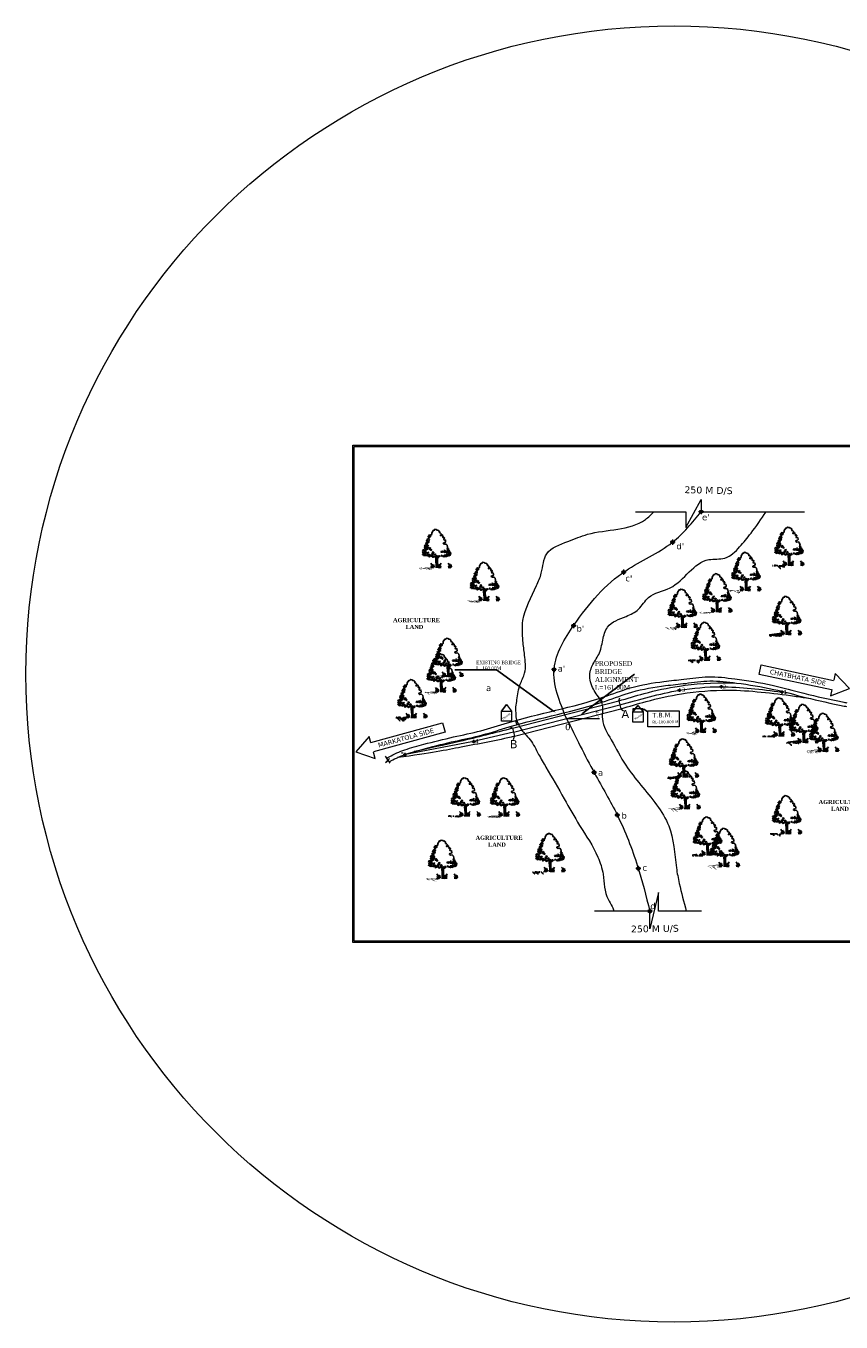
# Model space of a CAD drawing. Header units: metres. Extents: x -3839838688 to 844383267715, y -571436171822 to 78533580212.
# Tile 1 of 4: x -3831714478 to -3830520454, y -6734950725 to -6733051697. Entities that reach past the tile are written whole.
import ezdxf
from ezdxf import colors
from ezdxf.entities.mleader import LeaderData, LeaderLine
from ezdxf.math import Vec2, Vec3

# ---------------------------------------------------------------- set-up
doc = ezdxf.new("R2010")
doc.units = ezdxf.units.M
doc.header["$MEASUREMENT"] = 0
doc.header["$PDMODE"] = 98
doc.header["$PDSIZE"] = 1500
doc.layers.add('DIMENTION', color=7, linetype='Continuous', lineweight=9)
for name, color, linetype in [('SECTION', 7, 'Continuous'), ('TEX', 6, 'Continuous'), ('TEXT', 221, 'Continuous')]:
    doc.layers.add(name, color=color, linetype=linetype)
doc.styles.get("Standard").update_dxf_attribs({"font": 'verdana.ttf', "height": 4000})
doc.dimstyles.new('ISO-25', dxfattribs={"dimtxt": 1600, "dimasz": 4000, "dimexe": 4000, "dimexo": 4000, "dimgap": 0.02, "dimtad": 0, "dimdec": 0, "dimdsep": 46, "dimtxsty": 'Standard', "dimcen": 996, "dimclrd": 1, "dimclre": 1, "dimclrt": 1, "dimadec": 0, "dimazin": 0, "dimtfac": 1, "dimtdec": 0, "dimtix": 1, "dimtmove": 2, "dimatfit": 3, "dimfxl": 1200, "dimlwd": 0, "dimlwe": 0, "dimarcsym": 0})

# ---------------------------------------------------------------- blocks, each defined once
blk = doc.blocks.new('A$C16861002')
h = blk.add_hatch()
h.set_pattern_fill('AR-SAND,_O', color=86, scale=0.00875, angle=-7.1637)
h.set_pattern_definition([(30.3363, (-438.715158, 35.971238), (0.0015555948, 0.01679683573), [0, -0.0133, 0, -0.014875, 0, -0.01421875]), (0.3363, (-438.715158, 35.971238), (0.0184440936, 0.0225698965), [0, -0.007175, 0, -0.0119875, 0, -0.00459375]), (320.3363, (-438.725837, 35.97258), (0.02704221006, -0.0033489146), [0, -0.004375, 0, -0.01575, 0, -0.0205625]), (310.3363, (-438.725837, 35.97258), (0.0270559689, 0.0043395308), [0, -0.0021875, 0, -0.010325, 0, -0.0118125])])
edge = h.paths.add_edge_path()
edge.add_spline(control_points=[(0.438, 0.101), (0.437, 0.102), (0.413, 0.106), (0.357, 0.111), (0.269, 0.122), (0.166, 0.139), (0.083, 0.135), (0.01, 0.173), (-0.007, 0.148), (-0.011, 0.141)], knot_values=[0.028153, 0.028153, 0.028153, 0.028153, 0.042705, 0.440186, 0.998352, 1.57343, 2.182336, 2.529485, 2.667956, 2.667956, 2.667956, 2.667956], degree=3, periodic=0)
edge.add_line((-0.011, 0.141), (0.434, 0.085))
edge.add_arc((0.31, 0.123), 0.13, 342.7907, 350.3646)
at = {"color": 86}
for p, q in [((0.652, 0.166), (0.636, 0.073)), ((0.648, 0.39), (0.64, 0.262)), ((0.65, 0.269), (0.643, 0.158)), ((0.658, 0.459), (0.648, 0.39)), ((0.662, 0.385), (0.679, 0.472)), ((0.669, 0.346), (0.664, 0.266)), ((0.694, 0.469), (0.679, 0.352))]:
    blk.add_line(p, q, dxfattribs=at)
for points in [[(0.696, 1.459), (0.68, 1.456), (0.606, 1.371), (0.598, 1.314), (0.578, 1.299), (0.534, 1.292)], [(0.696, 1.459), (0.72, 1.451), (0.725, 1.454), (0.721, 1.463), (0.739, 1.483), (0.79, 1.465), (0.792, 1.457), (0.806, 1.459), (0.816, 1.433), (0.834, 1.437), (0.866, 1.421)], [(1.112, 0.761), (1.118, 0.763), (1.115, 0.845), (1.079, 0.891), (1.02, 0.892), (0.978, 0.921), (0.995, 0.948), (1.056, 0.958), (1.073, 0.985), (1.072, 1.049), (1.026, 1.049), (1.013, 1.086), (1.05, 1.128), (1.036, 1.13), (1.026, 1.155), (1.002, 1.152), (0.985, 1.154), (1.005, 1.175), (0.987, 1.206), (0.99, 1.235), (0.939, 1.224), (0.915, 1.221), (0.914, 1.245), (0.962, 1.262), (0.919, 1.326), (0.889, 1.342), (0.896, 1.393), (0.867, 1.415), (0.866, 1.421)], [(0.913, 0.457), (0.953, 0.438), (0.981, 0.448), (1.028, 0.436), (1.068, 0.458), (1.094, 0.448), (1.092, 0.476), (1.132, 0.457), (1.185, 0.479)], [(1.104, 0.701), (1.106, 0.673), (1.161, 0.645), (1.176, 0.595), (1.178, 0.568), (1.208, 0.55), (1.186, 0.479)], [(0.601, 0.07), (0.622, 0.184), (0.628, 0.304), (0.633, 0.413), (0.649, 0.466)], [(0.702, 0.459), (0.684, 0.352), (0.676, 0.254), (0.664, 0.123), (0.654, 0.063)]]:
    blk.add_lwpolyline(points, dxfattribs=at)
for points in [[(0.356, 0.926), (0.313, 0.959), (0.285, 0.94), (0.289, 0.907)], [(0.41, 1.045), (0.357, 1.036), (0.34, 1.005), (0.366, 1.001), (0.375, 0.973), (0.352, 0.959), (0.39, 0.96), (0.394, 0.987), (0.421, 1), (0.419, 1.017), (0.389, 1.02)], [(0.404, 1.101), (0.397, 1.085), (0.37, 1.105)], [(0.43, 1.175), (0.406, 1.15), (0.427, 1.115)], [(0.454, 1.095), (0.421, 1.066), (0.46, 1.039), (0.471, 1.06), (0.455, 1.067)], [(0.496, 1.221), (0.495, 1.183), (0.449, 1.189), (0.481, 1.207), (0.476, 1.229)], [(0.459, 1.27), (0.494, 1.271), (0.456, 1.243)], [(0.491, 1.15), (0.464, 1.137), (0.482, 1.113)], [(0.517, 1.318), (0.501, 1.298), (0.527, 1.3)], [(0.553, 1.269), (0.516, 1.246), (0.549, 1.231)], [(0.196, 0.638), (0.164, 0.626), (0.192, 0.606)], [(0.181, 0.728), (0.21, 0.648), (0.248, 0.681)], [(0.192, 0.782), (0.197, 0.753), (0.231, 0.782), (0.26, 0.773), (0.255, 0.801), (0.232, 0.793)], [(0.221, 0.602), (0.206, 0.587), (0.239, 0.572), (0.249, 0.588)], [(0.243, 0.643), (0.216, 0.63), (0.264, 0.602), (0.279, 0.617)], [(0.288, 0.759), (0.256, 0.741), (0.27, 0.717)], [(0.286, 0.88), (0.266, 0.86), (0.299, 0.85)], [(0.307, 0.602), (0.272, 0.568), (0.311, 0.569), (0.339, 0.549)], [(0.312, 0.712), (0.275, 0.689), (0.283, 0.655), (0.324, 0.672)], [(0.294, 0.807), (0.305, 0.762), (0.373, 0.792), (0.319, 0.799), (0.314, 0.827)], [(0.328, 0.6), (0.35, 0.575), (0.384, 0.604)], [(0.336, 0.665), (0.352, 0.624), (0.402, 0.678), (0.361, 0.656)], [(0.358, 0.838), (0.338, 0.818), (0.367, 0.809)], [(0.358, 0.909), (0.34, 0.867), (0.401, 0.843), (0.42, 0.857), (0.379, 0.873)], [(0.406, 0.606), (0.381, 0.582), (0.406, 0.502), (0.469, 0.532), (0.424, 0.544), (0.448, 0.568)], [(0.413, 0.935), (0.386, 0.927), (0.397, 0.91), (0.428, 0.917)], [(0.457, 0.842), (0.425, 0.824), (0.432, 0.779), (0.453, 0.776), (0.448, 0.804), (0.465, 0.808), (0.48, 0.789), (0.499, 0.803)], [(0.473, 0.565), (0.497, 0.513), (0.52, 0.559)], [(0.482, 0.773), (0.499, 0.732), (0.523, 0.756)], [(0.502, 0.622), (0.523, 0.586), (0.571, 0.591), (0.56, 0.609), (0.527, 0.613)], [(0.551, 0.533), (0.512, 0.494), (0.53, 0.47), (0.553, 0.483), (0.538, 0.496)], [(0.566, 0.685), (0.549, 0.654), (0.595, 0.648)], [(0.597, 0.522), (0.565, 0.476), (0.622, 0.486)], [(0.605, 0.592), (0.594, 0.566), (0.622, 0.552), (0.653, 0.564)], [(0.645, 0.461), (0.669, 0.518), (0.725, 0.484), (0.678, 0.49)], [(0.744, 0.498), (0.777, 0.461), (0.786, 0.493)], [(0.833, 0.492), (0.857, 0.478), (0.874, 0.509)], [(0.853, 0.649), (0.862, 0.62), (0.893, 0.633), (0.907, 0.604), (0.931, 0.656), (0.899, 0.643)], [(0.922, 0.49), (0.897, 0.459), (0.945, 0.46)], [(0.942, 0.63), (0.976, 0.592), (1.024, 0.597)], [(0.959, 0.504), (1, 0.46), (1.033, 0.484), (1.07, 0.468), (1.067, 0.518), (1.031, 0.5)], [(0.971, 0.667), (0.996, 0.631), (1.01, 0.673)], [(1.047, 0.592), (1.082, 0.565), (1.044, 0.57)], [(1.103, 0.662), (1.056, 0.634), (1.063, 0.617), (1.107, 0.595), (1.139, 0.613), (1.094, 0.624), (1.127, 0.653)], [(1.14, 0.75), (1.11, 0.754), (1.092, 0.712), (1.108, 0.705), (1.12, 0.731)], [(1.098, 0.519), (1.094, 0.492), (1.127, 0.477), (1.128, 0.521)], [(1.152, 0.716), (1.121, 0.703), (1.13, 0.675)], [(1.126, 0.571), (1.135, 0.542), (1.164, 0.571)], [(1.171, 0.527), (1.156, 0.507), (1.183, 0.481)], [(0.735, 0.466), (0.716, 0.447), (0.749, 0.442)]]:
    blk.add_lwpolyline(points, close=True, dxfattribs=at)
for centre, radius, start, end in [((0.242, 0.146), 0.227, 343.8213, 33.8793), ((0.375, 0.113), 0.0789, 338.4127, 44.178), ((0.31, 0.123), 0.13, 343.4617, 20.2712), ((0.396, 0.136), 0.0898, 354.9817, 66.5193), ((0.218, 0.179), 0.273, 338.8097, 11.1779), ((0.526, 0.078), 0.0496, 83.2374, 178.7654), ((0.587, 0.1), 0.101, 124.1986, 191.1044), ((0.67, 0.06), 0.0496, 346.9072, 82.4352), ((0.616, 0.096), 0.101, 334.5682, 41.474), ((0.993, 0.081), 0.273, 154.4947, 186.8629), ((0.81, 0.084), 0.0898, 99.1533, 170.6909), ((0.962, 0.056), 0.227, 131.7933, 181.8513), ((0.825, 0.057), 0.0789, 121.4946, 187.2599), ((0.89, 0.05), 0.13, 145.4014, 182.2109), ((0.874, 0.067), 0.227, 343.8213, 33.8793), ((1.029, 0.056), 0.0898, 354.9817, 66.5193), ((1.007, 0.034), 0.0789, 338.4127, 44.178), ((0.942, 0.044), 0.13, 343.4617, 20.2712), ((0.85, 0.099), 0.273, 338.8097, 11.1779), ((1.158, -0.001), 0.0496, 83.2374, 178.7654), ((1.22, 0.02), 0.101, 124.1986, 191.1044)]:
    blk.add_arc(centre, radius, start, end, dxfattribs=at)
for points, start_tangent, end_tangent in [([(0.532, 0.127), (0.53, 0.136), (0.535, 0.137), (0.54, 0.136), (0.539, 0.134), (0.541, 0.128), (0.541, 0.125), (0.54, 0.121), (0.533, 0.12), (0.531, 0.126), (0.532, 0.127)], (-0.533022, 0.846101), (-0.533022, 0.846101)), ([(0.532, 0.184), (0.53, 0.188), (0.533, 0.189), (0.535, 0.188), (0.535, 0.187), (0.536, 0.184), (0.536, 0.183), (0.535, 0.181), (0.532, 0.18), (0.531, 0.184), (0.532, 0.184)], (-0.533022, 0.846101), (-0.533022, 0.846101)), ([(0.676, 0.109), (0.68, 0.117), (0.676, 0.119), (0.671, 0.119), (0.671, 0.117), (0.668, 0.112), (0.666, 0.109), (0.667, 0.105), (0.673, 0.102), (0.677, 0.108), (0.676, 0.109)], (0.725822, 0.687882), (0.725822, 0.687882)), ([(0.691, 0.164), (0.693, 0.168), (0.691, 0.169), (0.688, 0.169), (0.688, 0.168), (0.687, 0.166), (0.686, 0.164), (0.686, 0.162), (0.689, 0.16), (0.691, 0.163), (0.691, 0.164)], (0.725822, 0.687882), (0.725822, 0.687882)), ([(1.165, 0.048), (1.163, 0.057), (1.167, 0.057), (1.172, 0.056), (1.172, 0.054), (1.173, 0.049), (1.174, 0.046), (1.172, 0.042), (1.166, 0.04), (1.163, 0.047), (1.165, 0.048)], (-0.533022, 0.846101), (-0.533022, 0.846101)), ([(1.164, 0.104), (1.163, 0.109), (1.165, 0.109), (1.167, 0.109), (1.167, 0.108), (1.168, 0.105), (1.168, 0.103), (1.168, 0.101), (1.164, 0.101), (1.163, 0.104), (1.164, 0.104)], (-0.533022, 0.846101), (-0.533022, 0.846101))]:
    blk.add_spline(points, degree=3, dxfattribs=dict(at, start_tangent=start_tangent, end_tangent=end_tangent))
blk = doc.blocks.new('*D282')
at = {"layer": 'Defpoints', "color": 0, "linetype": 'Continuous', "lineweight": 13, "ltscale": 20, "transparency": 16777216}
for p in [(-3830844498.317941, -6734046471.327493), (-3830877580.208524, -6734058923.984306), (-3830922459.144979, -6734066530.22695), (-3830874159.999999, -6734066530.22695), (-3831000419.972018, -6734086589.126405)]:
    blk.add_point(p, dxfattribs=at)
at = {"layer": 'SECTION', "linetype": 'Continuous', "lineweight": 0, "ltscale": 20, "transparency": 16777216}
for start, end in [(12.7720675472, 12.9184150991), (1.5105124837, 1.6568600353)]:
    blk.add_arc((-3830922459.144981, -6734066530.22695), 45518.939626, start, end, dxfattribs=at)
at = {"layer": 'SECTION', "linetype": 'Continuous', "lineweight": 13, "ltscale": 20, "transparency": 16777216}
for points in [[(-3830878286.649038, -6734056401.136527), (-3830877897.985898, -6734056306.579856), (-3830878375.987475, -6734055187.868773)], [(-3830876756.040322, -6734065327.694938), (-3830877156.005571, -6734065332.967467), (-3830876940.205355, -6734066530.22695)]]:
    blk.add_solid(points, dxfattribs=at)
at = {"layer": 'SECTION', "color": 0, "linetype": 'Continuous', "lineweight": 9, "ltscale": 20, "transparency": 16777216, "insert": (-3830877300.577414, -6734060813.791013), "char_height": 4000, "attachment_point": 5, "rotation": 277.2144637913}
blk.add_mtext('14°', dxfattribs=at)

msp = doc.modelspace()

# ---------------------------------------------------------------- linework, layer by layer
at = {"layer": 'DIMENTION', "color": 7, "linetype": 'Continuous', "lineweight": 9, "ltscale": 20}
for points in [[(-3830534257.110147, -6734024467.821754), (-3830640670.325521, -6734001859.438988), (-3830637722.789625, -6733987985.966709), (-3830531309.574258, -6734010594.349471)], [(-3830534150.478979, -6734023965.92979), (-3830536151.134301, -6734033382.62129), (-3830508221.554143, -6734022224.897475), (-3830529202.287763, -6734000675.766019), (-3830531202.943085, -6734010092.457507)], [(-3831209159.247088, -6734101339.082192), (-3831104237.711597, -6734072592.208134), (-3831100489.878601, -6734086271.204766), (-3831205411.414083, -6734115018.078818)], [(-3831209023.664066, -6734101833.938731), (-3831211567.525219, -6734092549.248592), (-3831231262.096804, -6734115279.846882), (-3831202731.969917, -6734124797.625488), (-3831205275.831069, -6734115512.935356)]]:
    msp.add_lwpolyline(points, dxfattribs=at)
at = {"layer": 'SECTION', "linetype": 'Continuous', "lineweight": 9, "ltscale": 20}
for p, q in [((-3830747990, -6733786810.000001), (-3830725425.12816, -6733745770.000001)), ((-3830725425.12816, -6733745770.000001), (-3830725425.128161, -6733763440.000001)), ((-3830725425.128161, -6733759690.000001), (-3830725425.128161, -6733767190.000001)), ((-3830821510, -6733763440.000001), (-3830747891.347939, -6733763755.013489)), ((-3830747890, -6733763439.999997), (-3830747990, -6733786810.000001)), ((-3830725425.128161, -6733763440.000001), (-3830573950, -6733763440.000005)), ((-3830767259.330654, -6733804321.000888), (-3830767259.330654, -6733811821.000888)), ((-3830767259.330654, -6733808071.000888), (-3830767259.330654, -6733808071.000888)), ((-3830838916.703701, -6733848252.902423), (-3830838916.703701, -6733855752.902423)), ((-3830912301.488225, -6733926670.035465), (-3830912301.488225, -6733934170.035465)), ((-3830940905.546306, -6733990885.908128), (-3830940905.546306, -6733998385.908128)), ((-3830757340.886137, -6734022564.358837), (-3830757340.886137, -6734027564.358837)), ((-3830695890.351191, -6734017401.266949), (-3830695890.351191, -6734022401.266949)), ((-3830607101.431762, -6734025255.610958), (-3830607101.431762, -6734030255.610958)), ((-3831010535, -6734046140), (-3831018050, -6734055470)), ((-3831018050, -6734055470), (-3831010535, -6734046140)), ((-3831010535, -6734046140), (-3831003020, -6734055470)), ((-3831000419.972019, -6734086589.126406), (-3830844498.317941, -6734046471.327495)), ((-3830871198.30361, -6734042672.53999), (-3830874399.257231, -6734036878.110245)), ((-3830873026.217434, -6734036572.447689), (-3830870634.455858, -6734042647.817373)), ((-3831018050, -6734055470), (-3831010535, -6734055470)), ((-3830818085, -6734047546.791298), (-3830825600, -6734056876.791298)), ((-3830825600, -6734056876.791298), (-3830818085, -6734047546.791298)), ((-3830825600, -6734056876.791298), (-3830818085, -6734056876.791298)), ((-3830818085, -6734047546.791298), (-3830810570, -6734056876.791298)), ((-3830997151.515663, -6734069640.380225), (-3830995579.944474, -6734075905.037854)), ((-3830993121.084193, -6734074843.443585), (-3830995637.742969, -6734068794.618831)), ((-3830922459.14498, -6734066530.226951), (-3830874160, -6734066530.226951)), ((-3831058834.997465, -6734100288.936703), (-3831160881.305942, -6734119719.049679)), ((-3831000419.972019, -6734086589.126406), (-3831058834.997465, -6734100288.936703)), ((-3831058834.997465, -6734097788.936703), (-3831058834.997465, -6734102788.936703)), ((-3831188410, -6734121600), (-3831184750, -6734126910)), ((-3831159394.874408, -6734116673.594589), (-3831159394.874408, -6734121673.594589)), ((-3831181836.181594, -6734124901.605392), (-3831187750, -6734130670)), ((-3831187750, -6734130670), (-3831184097.061216, -6734127857.296432)), ((-3831184750, -6734126910), (-3831181836.181594, -6734124901.605392)), ((-3831184097.061216, -6734127857.296432), (-3831181190.665765, -6734131631.91555)), ((-3830882246.261968, -6734141641.469179), (-3830882246.261968, -6734149141.469179)), ((-3830848322.790075, -6734204064.798432), (-3830848322.790075, -6734211564.798432)), ((-3830817477.038987, -6734282359.388607), (-3830817477.038987, -6734289859.388607)), ((-3830788048.751946, -6734321399.999997), (-3830800498.751946, -6734374589.999997)), ((-3830788048.751946, -6734348609.999997), (-3830788048.751946, -6734321399.999997)), ((-3830800498.751946, -6734348610.000001), (-3830881730, -6734348610.000001)), ((-3830800498.751946, -6734374589.999997), (-3830800498.751946, -6734348610.000001)), ((-3830800483.751946, -6734344860.000001), (-3830800483.751946, -6734352360.000001)), ((-3830724748.751946, -6734348609.999997), (-3830788048.751946, -6734348609.999997))]:
    msp.add_line(p, q, dxfattribs=at)
at = {"layer": 'SECTION', "linetype": 'Continuous', "lineweight": 15, "ltscale": 20}
for p, q in [((-3831001915.045271, -6734080778.381533), (-3830845993.391191, -6734040660.582626)), ((-3830845993.391191, -6734040660.582626), (-3830844407.925784, -6734035918.610521)), ((-3830845993.391191, -6734040660.582626), (-3830843003.244689, -6734052282.072371)), ((-3830998924.898768, -6734092399.871278), (-3830843003.244689, -6734052282.072371)), ((-3830843003.244689, -6734052282.072371), (-3830838972.588747, -6734055240.756653)), ((-3831001915.045271, -6734080778.381533), (-3831006376.268582, -6734078520.620127)), ((-3831001915.045271, -6734080778.381533), (-3830998924.898768, -6734092399.871279)), ((-3831000510.364176, -6734097141.843384), (-3830998924.898768, -6734092399.871279))]:
    msp.add_line(p, q, dxfattribs=at)
at = {"layer": 'SECTION', "linetype": 'Continuous', "lineweight": 9, "ltscale": 20}
for points in [[(-3831235690, -6733666100), (-3830164820, -6733666100), (-3830164820, -6734394570), (-3831235690, -6734394570)], [(-3831233690, -6733668100), (-3830166820, -6733668100), (-3830166820, -6734392570), (-3831233690, -6734392570)], [(-3830727300.128161, -6733761595.000001), (-3830723580.128161, -6733761595.000001), (-3830723580.128161, -6733765285.000001), (-3830727300.128161, -6733765285.000001)], [(-3830769134.330654, -6733806226.000888), (-3830765414.330654, -6733806226.000888), (-3830765414.330654, -6733809916.000888), (-3830769134.330654, -6733809916.000888)], [(-3830840791.703701, -6733850157.902423), (-3830837071.703701, -6733850157.902423), (-3830837071.703701, -6733853847.902423), (-3830840791.703701, -6733853847.902423)], [(-3830914176.488225, -6733928575.035465), (-3830910456.488225, -6733928575.035465), (-3830910456.488225, -6733932265.035465), (-3830914176.488225, -6733932265.035465)], [(-3830942780.546306, -6733992790.908128), (-3830939060.546306, -6733992790.908128), (-3830939060.546306, -6733996480.908128), (-3830942780.546306, -6733996480.908128)], [(-3830758590.886137, -6734023834.358837), (-3830756110.886137, -6734023834.358837), (-3830756110.886137, -6734026294.358837), (-3830758590.886137, -6734026294.358837)], [(-3830697140.351191, -6734018671.266949), (-3830694660.351191, -6734018671.266949), (-3830694660.351191, -6734021131.266949), (-3830697140.351191, -6734021131.266949)], [(-3830608351.431762, -6734026525.610958), (-3830605871.431762, -6734026525.610958), (-3830605871.431762, -6734028985.610958), (-3830608351.431762, -6734028985.610958)], [(-3831018050, -6734055470), (-3831003020, -6734055470), (-3831003020, -6734070220), (-3831018050, -6734070220)], [(-3830825600, -6734056876.791298), (-3830810570, -6734056876.791298), (-3830810570, -6734071626.791298), (-3830825600, -6734071626.791298)], [(-3830803471.132958, -6734055130.40816), (-3830757580, -6734055130.40816), (-3830757580, -6734078460), (-3830803471.132958, -6734078460)], [(-3831060084.997465, -6734099058.936703), (-3831057604.997465, -6734099058.936703), (-3831057604.997465, -6734101518.936703), (-3831060084.997465, -6734101518.936703)], [(-3831160644.874408, -6734117943.594589), (-3831158164.874408, -6734117943.594589), (-3831158164.874408, -6734120403.594589), (-3831160644.874408, -6734120403.594589)], [(-3830884121.261968, -6734143546.469179), (-3830880401.261968, -6734143546.469179), (-3830880401.261968, -6734147236.469179), (-3830884121.261968, -6734147236.469179)], [(-3830850197.790075, -6734205969.798432), (-3830846477.790075, -6734205969.798432), (-3830846477.790075, -6734209659.798432), (-3830850197.790075, -6734209659.798432)], [(-3830819352.038987, -6734284264.388607), (-3830815632.038987, -6734284264.388607), (-3830815632.038987, -6734287954.388607), (-3830819352.038987, -6734287954.388607)], [(-3830802358.751946, -6734346765.000001), (-3830798638.751946, -6734346765.000001), (-3830798638.751946, -6734350455.000001), (-3830802358.751946, -6734350455.000001)]]:
    msp.add_lwpolyline(points, close=True, dxfattribs=at)
for points in [[(-3830721675.128161, -6733763440.000001), (-3830725425.128161, -6733763440.000001), (-3830729175.128161, -6733763440.000001)], [(-3830763509.330654, -6733808071.000888), (-3830767259.330654, -6733808071.000888), (-3830771009.330654, -6733808071.000888)], [(-3830835166.703701, -6733852002.902423), (-3830838916.703701, -6733852002.902423), (-3830842666.703701, -6733852002.902423)], [(-3830908551.488225, -6733930420.035465), (-3830912301.488225, -6733930420.035465), (-3830916051.488225, -6733930420.035465)], [(-3830937155.546306, -6733994635.908128), (-3830940905.546306, -6733994635.908128), (-3830944655.546306, -6733994635.908128)], [(-3830754840.886137, -6734025064.358837), (-3830757340.886137, -6734025064.358837), (-3830759840.886137, -6734025064.358837)], [(-3830693390.351191, -6734019901.266949), (-3830695890.351191, -6734019901.266949), (-3830698390.351191, -6734019901.266949)], [(-3830604601.431762, -6734027755.610958), (-3830607101.431762, -6734027755.610958), (-3830609601.431762, -6734027755.610958)], [(-3831056334.997465, -6734100288.936703), (-3831058834.997465, -6734100288.936703), (-3831061334.997465, -6734100288.936703)], [(-3831156894.874408, -6734119173.594589), (-3831159394.874408, -6734119173.594589), (-3831161894.874408, -6734119173.594589)], [(-3830878496.261968, -6734145391.469179), (-3830882246.261968, -6734145391.469179), (-3830885996.261968, -6734145391.469179)], [(-3830844572.790075, -6734207814.798432), (-3830848322.790075, -6734207814.798432), (-3830852072.790075, -6734207814.798432)], [(-3830813727.038987, -6734286109.388607), (-3830817477.038987, -6734286109.388607), (-3830821227.038987, -6734286109.388607)], [(-3830796733.751946, -6734348610.000001), (-3830800483.751946, -6734348610.000001), (-3830804233.751946, -6734348610.000001)]]:
    msp.add_lwpolyline(points, dxfattribs=at)
at = {"layer": 'SECTION', "lineweight": 13, "ltscale": 20}
msp.add_lwpolyline([(-3830825600, -6734056876.791298), (-3830810570, -6734056876.791298), (-3830810570, -6734052090), (-3830825600, -6734052090)], close=True, dxfattribs=at)
msp.add_circle((-3830764964.247358, -6734001210.936184), 949513.803704, dxfattribs=at)
at = {"layer": 'SECTION', "linetype": 'Continuous', "lineweight": 9, "ltscale": 20}
for centre, radius in [((-3830725425.128161, -6733763440.000001), 1845), ((-3830767259.330654, -6733808071.000888), 1845), ((-3830838916.703701, -6733852002.902423), 1845), ((-3830912301.488225, -6733930420.035465), 1845), ((-3830940905.546306, -6733994635.908128), 1845), ((-3830757340.886137, -6734025064.358837), 1230), ((-3830695890.351191, -6734019901.266949), 1230), ((-3830607101.431762, -6734027755.610958), 1230), ((-3831058834.997465, -6734100288.936703), 1230), ((-3831159394.874408, -6734119173.594589), 1230), ((-3830882246.261968, -6734145391.469179), 1845), ((-3830848322.790075, -6734207814.798432), 1845), ((-3830817477.038987, -6734286109.388607), 1845), ((-3830800483.751946, -6734348610.000001), 1845)]:
    msp.add_circle(centre, radius, dxfattribs=at)
for points, knots in [([(-3830995637.742969, -6734068794.618831), (-3830996380.487716, -6734062313.594671), (-3830997531.228629, -6734052272.487431), (-3830994405.666919, -6734034716.996611), (-3830992348.331519, -6734017603.846224), (-3830981035.880108, -6733997572.969356), (-3830983830.232593, -6733975086.506712), (-3830986980.714704, -6733949906.984149), (-3830988887.001257, -6733913858.928971), (-3830970724.348609, -6733882387.596593), (-3830957391.479493, -6733850870.958518), (-3830956133.933284, -6733819197.505619), (-3830921052.711652, -6733807902.645118), (-3830875847.338291, -6733787819.455745), (-3830823507.336878, -6733792134.124458), (-3830798554.433279, -6733767610.173752), (-3830794575.12816, -6733763440.000001)], [0, 0, 0, 0, 19410.8172871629, 30073.3484725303, 53328.5266180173, 70651.0215091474, 97151.0215091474, 118136.5817118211, 147876.5817118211, 202940.336563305, 222395.4284086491, 251969.4904689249, 287689.4904687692, 318398.5817392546, 405763.8229127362, 422803.6396230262, 422803.6396230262, 422803.6396230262, 422803.6396230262]), ([(-3830874399.257231, -6734036878.110245), (-3830878638.883058, -6734030962.999527), (-3830885144.888021, -6734021885.844781), (-3830889694.372627, -6734005043.014822), (-3830886312.383914, -6733988164.61166), (-3830873423.303575, -6733972417.005632), (-3830869859.389212, -6733952138.079205), (-3830863612.787911, -6733926763.13766), (-3830838039.712978, -6733918411.587722), (-3830815297.096227, -6733907852.283121), (-3830802210.479453, -6733882844.07548), (-3830755972.064094, -6733877258.630469), (-3830732223.752731, -6733828536.559038), (-3830688118.654695, -6733835027.875206), (-3830668727.134401, -6733815131.661341), (-3830649529.046556, -6733792121.720385), (-3830637478.162973, -6733774197.497937), (-3830630341.26075, -6733763440)], [0, 0, 0, 0, 21637.6022294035, 33204.4272834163, 51402.1170242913, 70742.1170239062, 92598.1604982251, 112984.594504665, 144174.594504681, 165264.5945045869, 187704.2284485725, 222265.8359603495, 292565.5068748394, 316227.1821107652, 343335.0132134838, 369359.2183034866, 407857.8799203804, 407857.8799203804, 407857.8799203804, 407857.8799203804]), ([(-3831186156.81312, -6734124868.967853), (-3831184917.330901, -6734124070.491384), (-3831176569.882668, -6734118927.059548), (-3831158398.151506, -6734111275.877737), (-3831126538.342643, -6734102745.472763), (-3831089360.420636, -6734093419.351772), (-3831048003.134254, -6734085190.123194), (-3830975825.592653, -6734061046.788179), (-3830900575.210383, -6734048058.500417), (-3830826607.672282, -6734019316.79887), (-3830786838.289763, -6734012611.656898), (-3830748653.880578, -6734008825.251068), (-3830714032.377311, -6734003659.429379), (-3830670553.452644, -6734008747.484122), (-3830623602.657453, -6734016033.955149), (-3830571784.640816, -6734030840.168592), (-3830535078.006911, -6734038702.117144), (-3830513923.120959, -6734042989.300515), (-3830511797.072105, -6734043419.56076)], [179978.4343883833, 179978.4343883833, 179978.4343883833, 179978.4343883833, 184404.6266654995, 209419.5708973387, 238628.9213334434, 283362.0970337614, 324406.1481320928, 364965.6902345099, 511393.407492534, 552081.6843386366, 602382.8545188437, 631606.8048717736, 667405.2880266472, 706793.0163137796, 762097.9525014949, 809973.1023952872, 868205.6267193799, 874711.3845726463, 874711.3845726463, 874711.3845726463, 874711.3845726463]), ([(-3831182361.16194, -6734130111.758604), (-3831181554.861627, -6734129608.907411), (-3831173614.193997, -6734124806.123622), (-3831155929.765397, -6734117360.119867), (-3831124069.956534, -6734108829.714893), (-3831086892.034526, -6734099503.593903), (-3831045534.748145, -6734091274.365324), (-3830973357.206543, -6734067131.03031), (-3830898106.824274, -6734054142.742547), (-3830824139.286172, -6734025401.041), (-3830784369.903654, -6734018695.899029), (-3830746185.494468, -6734014909.493198), (-3830711563.991201, -6734009743.671509), (-3830668085.066535, -6734014831.726253), (-3830621134.271343, -6734022118.197279), (-3830569316.254707, -6734036924.410723), (-3830533696.478525, -6734044553.572484), (-3830513633.797283, -6734048631.295387), (-3830512597.531005, -6734048841.547131)], [181551.2362429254, 181551.2362429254, 181551.2362429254, 181551.2362429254, 184404.6266654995, 209419.5708973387, 238628.9213334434, 283362.0970337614, 324406.1481320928, 364965.6902345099, 511393.407492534, 552081.6843386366, 602382.8545188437, 631606.8048717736, 667405.2880266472, 706793.0163137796, 762097.9525014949, 809973.1023952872, 868205.6267193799, 871376.9797171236, 871376.9797171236, 871376.9797171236, 871376.9797171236]), ([(-3830845993.391191, -6734040660.582626), (-3830833718.977488, -6734036930.12298), (-3830804526.431931, -6734028057.877366), (-3830752407.408927, -6734016610.619036), (-3830711726.239124, -6734013669.736321), (-3830676638.886246, -6734013991.393011), (-3830676638.886245, -6734013991.393011)], [0, 0, 0, 0, 38474.6195129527, 91505.1512847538, 159955.1510148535, 159955.1510174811, 159955.1510174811, 159955.1510174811, 159955.1510174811]), ([(-3830843003.244689, -6734052282.072371), (-3830830729.928989, -6734048555.766127), (-3830801539.994843, -6734039693.398651), (-3830749392.966515, -6734028140.205049), (-3830676386.537621, -6734022051.082809), (-3830621120.426525, -6734029308.173309), (-3830588685.715222, -6734033567.232442), (-3830581894.305908, -6734034564.173032), (-3830575102.896595, -6734035561.113622), (-3830568311.48728, -6734036558.054213)], [0, 0, 0, 0, 38474.6195129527, 91505.1512847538, 159955.1510148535, 257196.4940801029, 257196.4940801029, 257196.4940801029, 329953.0716269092, 329953.0716269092, 329953.0716269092, 329953.0716269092]), ([(-3830871198.30361, -6734042672.53999), (-3830870874.493602, -6734044028.170217), (-3830868974.578224, -6734051982.163754), (-3830873087.315272, -6734071869.854526), (-3830854822.146658, -6734100577.228703), (-3830832600.650233, -6734144669.176978), (-3830796909.886321, -6734181522.947653), (-3830765741.84903, -6734230683.928588), (-3830764438.966311, -6734272489.016008), (-3830756539.696362, -6734314165.295194), (-3830750892.634836, -6734335156.269027), (-3830747185.654898, -6734348609.999999)], [0, 0, 0, 0, 4171.6978780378, 24476.9239741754, 57698.4229764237, 100518.4229767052, 174256.9241499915, 209786.924149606, 272172.966123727, 295520.8066314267, 337330.1636331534, 337330.1636331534, 337330.1636331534, 337330.1636331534]), ([(-3831001915.045271, -6734080778.381533), (-3831027738.998664, -6734087443.793282), (-3831075531.195803, -6734099779.420884), (-3831123797.516438, -6734110097.901662), (-3831145986.479523, -6734114829.072479)], [0, 0, 0, 0, 80000.0000000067, 148055.4008443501, 148055.4008443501, 148055.4008443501, 148055.4008443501]), ([(-3830993121.084193, -6734074843.443585), (-3830992334.861006, -6734076459.293992), (-3830988147.395146, -6734085065.397859), (-3830974091.683176, -6734096932.633481), (-3830964375.824, -6734118325.207684), (-3830947186.660581, -6734146710.026484), (-3830927212.137392, -6734181547.230649), (-3830902706.115744, -6734225792.776752), (-3830878699.774419, -6734260411.067539), (-3830866593.203919, -6734297691.913452), (-3830867627.32966, -6734324693.920917), (-3830855849.381026, -6734340171.775611), (-3830853841.723532, -6734346336.655543), (-3830853238.751946, -6734348610.000001)], [0, 0, 0, 0, 5373.666630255, 28620.429810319, 53320.4298104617, 75010.4298105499, 128320.429810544, 173640.4298104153, 227000.4298106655, 253393.0006874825, 290684.1120657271, 303154.112065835, 310185.8678752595, 310185.8678752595, 310185.8678752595, 310185.8678752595]), ([(-3830998916.012255, -6734092397.584826), (-3831024739.965648, -6734099062.996574), (-3831073352.919933, -6734107128.220182), (-3831120798.483421, -6734117400), (-3831170404.098991, -6734123653.71638)], [0, 0, 0, 0, 80000.0000000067, 148055.4008443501, 148055.4008443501, 148055.4008443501, 148055.4008443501])]:
    msp.add_open_spline(points, degree=3, knots=knots, dxfattribs=at)
for points in [[(-3830922459.14498, -6734066530.22695), (-3830940775.685661, -6733993155.023668), (-3830911663.472064, -6733929495.939324), (-3830835772.262698, -6733849868.529841), (-3830767461.448743, -6733808231.614767), (-3830725425.128161, -6733763440.000001)], [(-3830844498.317941, -6734046471.327495), (-3830757091.451678, -6734025022.790712), (-3830697310.448499, -6734019901.105553), (-3830607306.586477, -6734027705.837217)], [(-3830922459.14498, -6734066530.22695), (-3830881549.411116, -6734146695.017694), (-3830848143.060715, -6734208209.371734), (-3830818600.728189, -6734282554.853028), (-3830800498.751946, -6734348610.000001)]]:
    msp.add_spline(points, degree=3, dxfattribs=at)

# ---------------------------------------------------------------- block references
at = {"layer": 'SECTION', "color": 7, "linetype": 'Continuous', "lineweight": 9, "ltscale": 20, "xscale": 39906.16994403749, "yscale": 39906.16993929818, "zscale": 39906.16993833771, "rotation": 7.276220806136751}
for p in [(-3831137142.623886, -6733851687.008876), (-3830621003.613442, -6733848380.871421), (-3831066962.623886, -6733899997.008876), (-3830684010.097777, -6733885324.114258), (-3830726384.405692, -6733916622.633548), (-3830777210.097777, -6733939188.373903), (-3830624452.623886, -6733949837.008876), (-3830743362.623886, -6733987707.008876), (-3831120330.661912, -6734011158.016094), (-3831130402.623886, -6734033737.008876), (-3831173122.623886, -6734071647.008876), (-3830749413.72105, -6734092973.294103), (-3830634522.623886, -6734098427.008876), (-3830599502.623886, -6734108037.008876), (-3830569972.623886, -6734121067.008876), (-3830775302.623886, -6734158467.008876), (-3830772752.623886, -6734204927.008876), (-3831094946.014842, -6734215596.614614), (-3831037512.623886, -6734215596.614614), (-3830624362.623886, -6734241657.008876), (-3830740272.623886, -6734272807.008876), (-3830970952.623886, -6734297107.008876), (-3830715212.623886, -6734289637.008876), (-3831128252.623886, -6734306957.008876)]:
    msp.add_blockref('A$C16861002', p, dxfattribs=at)

# ---------------------------------------------------------------- texts
at = {"layer": 'SECTION', "color": 7, "linetype": 'Continuous', "lineweight": 9, "ltscale": 800, "char_height": 10000, "attachment_point": 1}
for s, insert, width, rotation in [('250 M D/S', (-3830749778.727124, -6733726196.417233), 103346.64016235, 358.7557140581), ('250 M U/S', (-3830828360.059813, -6734369883.15133), 91420.13728862, 0.9304002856)]:
    msp.add_mtext(s, dxfattribs=dict(at, insert=insert, width=width, rotation=rotation))
at = {"layer": 'SECTION', "color": 7, "linetype": 'Continuous', "lineweight": 9, "ltscale": 20, "attachment_point": 1}
for s, insert, char_height, width in [("e'", (-3830724170.404705, -6733766972.720134), 9000, 2495.27654341), ("d'", (-3830761725.276544, -6733809442.720134), 9000, 3805.27654341), ("c'", (-3830836425.276544, -6733856522.720134), 9000, 2495.27654341), ("b'", (-3830907985.276544, -6733930202.720134), 9000, 2495.27654341), ("a'", (-3830935505.276544, -6733988772.720134), 9000, 2495.27654341), ('a', (-3831040424.781733, -6734017217.720133), 9000, 2495.27654341), ('3', (-3830753738.702171, -6734021133.236746), 6000, 2113.23572974), ('a', (-3830876505.276544, -6734141282.720134), 9000, 2495.27654341), ('b', (-3830842165.276544, -6734204032.720134), 9000, 2495.27654341), ('c', (-3830811445.276544, -6734280522.720134), 9000, 2495.27654341), ('d', (-3830799915.276544, -6734336642.720134), 9000, 2495.27654341)]:
    msp.add_mtext(s, dxfattribs=dict(at, insert=insert, char_height=char_height, width=width))
for s, insert, char_height in [('2', (-3830693738.702171, -6734016703.236746), 6000), ('1', (-3830604738.702171, -6734024423.236746), 6000), ('A', (-3830842111.595129, -6734053759.511432), 12000), ('0', (-3830924681.83662, -6734074506.311515), 9000), ('4', (-3831056738.702171, -6734096633.236746), 6000), ('B', (-3831005649.416086, -6734097989.345928), 12000), ('5', (-3831165518.702171, -6734115603.236746), 6000)]:
    msp.add_mtext(s, dxfattribs=dict(at, insert=insert, char_height=char_height))
for s, insert, char_height, rotation in [('Mandir', (-3831017395.900099, -6734065848.528863), 3000, 34.2665147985), ('Mandir', (-3830823784.742717, -6734066277.872945), 3000, 34.2665147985), ('T.B.M.\\P{\\H0.5889x;RL-100.000 M}', (-3830796905.81355, -6734058198.795621), 6792.318605, 0.5199804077)]:
    msp.add_mtext(s, dxfattribs=dict(at, insert=insert, char_height=char_height, rotation=rotation))
at = {"layer": 'TEX', "color": 7, "linetype": 'Continuous', "lineweight": 9, "char_height": 6000, "width": 46800.33745727, "attachment_point": 1}
for insert in [(-3831176690, -6733919288.265896), (-3830553300, -6734185698.265896), (-3831055780, -6734238188.265896)]:
    msp.add_mtext('\\pxt11;{\\fTimes New Roman|b1|i0|c0|p18;\\C7;AGRICULTURE\\P        LAND}', dxfattribs=dict(at, insert=insert))
at = {"layer": 'TEXT', "color": 7, "linetype": 'Continuous', "lineweight": 9, "char_height": 6934.6368, "width": 95729.75645465, "attachment_point": 3}
for s, insert, rotation in [('CHATBHATA SIDE', (-3830542000.058519, -6734011681.920117), 347.9260219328), ('MARKATOLA SIDE', (-3831118010.90643, -6734080305.008873), 15.1889432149)]:
    msp.add_mtext(s, dxfattribs=dict(at, insert=insert, rotation=rotation))

# ---------------------------------------------------------------- dimensions: what is measured, and where the dimension line sits
at = {"layer": 'SECTION', "linetype": 'Continuous', "lineweight": 9, "ltscale": 20}
dim = msp.add_angular_dim_2l(base=(-3830877580.208524, -6734058923.984306), line1=((-3830922459.14498, -6734066530.226951), (-3830874160, -6734066530.226951)), line2=((-3831000419.972019, -6734086589.126406), (-3830844498.317941, -6734046471.327495)), dimstyle='ISO-25', override={"dimtxt": 5000, "dimasz": 1200, "dimgap": 0.02, "dimclrd": 256, "dimclre": 256, "dimclrt": 0, "dimfxl": 300}, dxfattribs=at)
dim.commit()
dim.dimension.update_dxf_attribs({"geometry": '*D282', "text_midpoint": (-3830877300.577412, -6734060813.791013)})

# ---------------------------------------------------------------- leaders
at = {"layer": 'SECTION', "color": 7, "linetype": 'Continuous', "lineweight": 9, "ltscale": 20}
ml = msp.add_multileader_mtext('Standard', dxfattribs=at)
ml.set_content('\\pxt11;{\\fTimes New Roman|b0|i0|c0|p18;  EXISTING BRIDGE \\P  L=160.00M }', color=7)
ml.set_leader_properties()
ml.build(insert=Vec2(0, 0))
ml.multileader.update_dxf_attribs({"text_attachment_direction": 1, "text_right_attachment_type": 6, "dogleg_length": 0.36, "arrow_head_size": 5000})
ctx = ml.context
ctx.base_point, ctx.char_height, ctx.arrow_head_size, ctx.landing_gap_size, ctx.plane_origin = Vec3(-3831025407.306158, -6733995276.973258), 5000, 5000, 0.09, Vec3(-3830953882.439296, -6733960345.691067)
ctx.right_attachment = 6
notes = []
notes.append((ctx, [(1, (1, 1, 0), (-3831025407.306158, -6733995276.973258), (1, 0), 0, [(0, [(-3830937720, -6734058370)], 0, [])])]))
ctx.mtext.insert, ctx.mtext.width, ctx.mtext.flow_direction = Vec3(-3831058849.988205, -6733981842.61265), 69356.93099195, 5
ml = msp.add_multileader_mtext('Standard', dxfattribs=at)
ml.set_content('\\pxt11;{\\fTimes New Roman|b0|i0|c0|p18;  PROPOSED BRIDGE \\PALIGNMENT  L=161.00M }', color=7)
ml.set_leader_properties()
ml.build(insert=Vec2(0, 0))
ml.multileader.update_dxf_attribs({"text_attachment_direction": 1, "text_right_attachment_type": 6, "dogleg_length": 0.36, "arrow_head_size": 5000})
ctx = ml.context
ctx.base_point, ctx.char_height, ctx.arrow_head_size, ctx.landing_gap_size, ctx.plane_origin = Vec3(-3830822993.08658, -6734001211.026184), 7000, 5000, 0.09, Vec3(-3830751468.219718, -6733966279.743993)
ctx.right_attachment = 6
notes.append((ctx, [(1, (1, 1, 0), (-3830822993.08658, -6734001211.026184), (1, 0), 0, [(0, [(-3830902535.780422, -6734061404.052926)], 0, [])])]))
ctx.mtext.insert, ctx.mtext.width, ctx.mtext.flow_direction = Vec3(-3830881021.925801, -6733982387.816742), 1.28674776, 5
at = {"layer": 'SECTION', "lineweight": 13, "ltscale": 20}
ml = msp.add_multileader_mtext('Standard', dxfattribs=at)
ml.set_content('', color=256)
ml.set_leader_properties()
ml.build(insert=Vec2(0, 0))
ml.multileader.update_dxf_attribs({"text_right_attachment_type": 6, "dogleg_length": 0.36, "arrow_head_size": 1200})
ctx = ml.context
ctx.base_point, ctx.char_height, ctx.arrow_head_size, ctx.landing_gap_size, ctx.plane_origin = Vec3(-3830803470.772958, -6734056876.791298), 0.18, 1200, 0.09, Vec3(-3830810570, -6734056876.791298)
ctx.right_attachment = 6
notes.append((ctx, [(0, (1, 1, 0), (-3830803471.132958, -6734056876.791298), (1, 0), 0.36, [(0, [(-3830810570, -6734052090)], 0, [])])]))
ctx.mtext.insert, ctx.mtext.flow_direction = Vec3(-3830803470.682958, -6734056876.701298), 5
for ctx, leaders in notes:
    for number, flags, end, landing, length, lines in leaders:
        leader = LeaderData()
        leader.index, (leader.has_last_leader_line, leader.has_dogleg_vector, leader.attachment_direction) = number, flags
        leader.last_leader_point, leader.dogleg_vector, leader.dogleg_length = Vec3(end), Vec3(landing), length
        for number, points, colour, breaks in lines:
            line = LeaderLine()
            line.index, line.vertices, line.color, line.breaks = number, Vec3.list(points), colors.encode_raw_color(colour), breaks
            leader.lines.append(line)
        ctx.leaders.append(leader)

doc.saveas('drawing.dxf')
